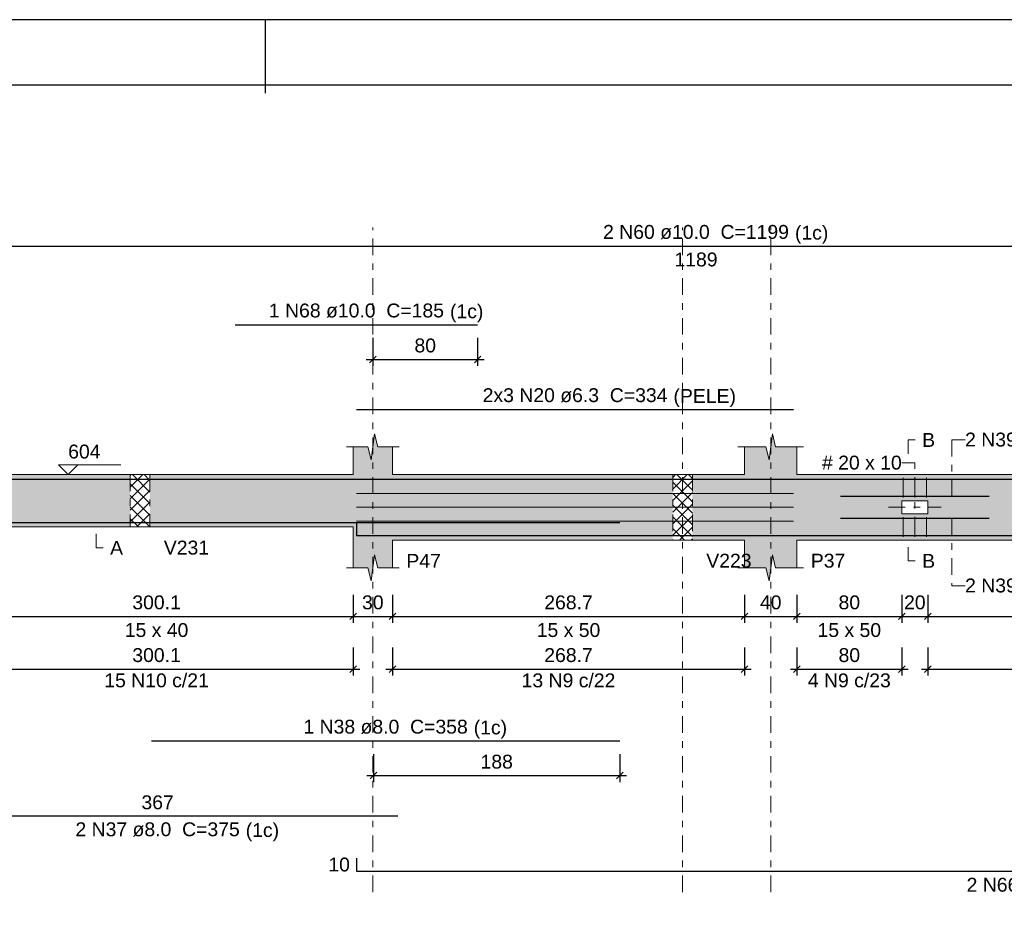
# Model space of a CAD drawing. Header units: millimetres. Extents: x 0 to 119, y 0 to 84.
# Tile 12 of 21: x 41 to 56, y 70 to 84. Entities that reach past the tile are written whole.
import ezdxf

# ---------------------------------------------------------------- set-up
doc = ezdxf.new("R2010")
doc.units = ezdxf.units.MM
doc.header["$MEASUREMENT"] = 0
doc.linetypes.add('DASHDOT', pattern=[2.54, 1.27, -0.635, 0, -0.635])
doc.linetypes.add('NULL', pattern=[0])
doc.layers.get('0').update_dxf_attribs({"lineweight": 18})
for name, color, linetype, lineweight in [('Descrição da armadura', 7, 'Continuous', 0), ('DT-Arm complementar', 5, 'Continuous', 5), ('DT-Barras na forma', 2, 'Continuous', 30), ('DT-Barras rebatidas', 2, 'Continuous', 30), ('DT-Cotas', 9, 'Continuous', 5), ('DT-Forma', 5, 'Continuous', 5), ('DT-Hachura forma vigas', 254, 'Continuous', 5), ('DT-Hachura intersecção vigas', 9, 'Continuous', 5), ('DT-Pontilhado', 9, 'DASHDOT', 5), ('DT-Textos', 7, 'Continuous', 5), ('Textos armaduras', 7, 'Continuous', 0)]:
    doc.layers.add(name, color=color, linetype=linetype, lineweight=lineweight)
doc.layers.add('SEDUC_MARF', color=1, linetype='Continuous')
doc.layers.add('SEDUC_MARGG', color=7, linetype='Continuous')
doc.styles.add('Arial', font='txt')
doc.dimstyles.new('UM_50.000000', dxfattribs={"dimtxt": 0.18, "dimasz": 0.1, "dimexe": 0.1, "dimexo": 0.2, "dimgap": 0, "dimtad": 1, "dimtih": 1, "dimtoh": 1, "dimdec": 1, "dimlfac": 50, "dimzin": 0, "dimdsep": 46, "dimtxsty": 'Standard', "dimcen": 0.09, "dimdle": 0.1, "dimadec": 1, "dimazin": 2, "dimtfac": 1, "dimtdec": 4, "dimtofl": 0, "dimtmove": 0, "dimatfit": 3, "dimfxl": 1, "dimtolj": 1, "dimarcsym": 0})

# ---------------------------------------------------------------- blocks, each defined once
blk = doc.blocks.new('_Oblique')
at = {"color": 0, "linetype": 'ByBlock', "lineweight": -2}
blk.add_line((-0.5, -0.5), (0.5, 0.5), dxfattribs=at)
blk = doc.blocks.new('*D168')
at = {"layer": 'Defpoints', "color": 0}
for p in [(40.244, 75.518), (46.246, 75.518), (46.246, 74.989)]:
    blk.add_point(p, dxfattribs=at)
at = {"layer": 'DT-Cotas', "color": 0, "lineweight": -2}
for p, q in [((40.244, 75.318), (40.244, 74.889)), ((46.246, 75.318), (46.246, 74.889)), ((40.144, 74.989), (46.346, 74.989))]:
    blk.add_line(p, q, dxfattribs=at)
at = {"layer": 'DT-Cotas', "color": 0, "lineweight": -2, "xscale": 0.1, "yscale": 0.1, "zscale": 0.1, "rotation": 180}
blk.add_blockref('_Oblique', (40.244, 74.989), dxfattribs=at)
at = {"layer": 'DT-Cotas', "color": 0, "lineweight": -2, "xscale": 0.1, "yscale": 0.1, "zscale": 0.1}
blk.add_blockref('_Oblique', (46.246, 74.989), dxfattribs=at)
at = {"layer": 'DT-Cotas', "color": 7, "insert": (43.245, 75.201), "char_height": 0.2118, "attachment_point": 5, "rotation": 0.0057, "style": 'Arial'}
blk.add_mtext('\\A1;300.1', dxfattribs=at)
blk = doc.blocks.new('*D169')
at = {"layer": 'Defpoints', "color": 0}
for p in [(46.246, 75.518), (46.846, 75.518), (46.846, 74.989)]:
    blk.add_point(p, dxfattribs=at)
at = {"layer": 'DT-Cotas', "color": 0, "lineweight": -2}
for p, q in [((46.246, 75.318), (46.246, 74.889)), ((46.846, 75.318), (46.846, 74.889)), ((46.146, 74.989), (46.946, 74.989))]:
    blk.add_line(p, q, dxfattribs=at)
at = {"layer": 'DT-Cotas', "color": 0, "lineweight": -2, "xscale": 0.1, "yscale": 0.1, "zscale": 0.1, "rotation": 180}
blk.add_blockref('_Oblique', (46.246, 74.989), dxfattribs=at)
at = {"layer": 'DT-Cotas', "color": 0, "lineweight": -2, "xscale": 0.1, "yscale": 0.1, "zscale": 0.1}
blk.add_blockref('_Oblique', (46.846, 74.989), dxfattribs=at)
at = {"layer": 'DT-Cotas', "color": 7, "insert": (46.546, 75.201), "char_height": 0.2118, "attachment_point": 5, "rotation": 0.0057, "style": 'Arial'}
blk.add_mtext('\\A1;30', dxfattribs=at)
blk = doc.blocks.new('*D170')
at = {"layer": 'Defpoints', "color": 0}
for p in [(46.846, 75.518), (52.219, 75.518), (52.219, 74.989)]:
    blk.add_point(p, dxfattribs=at)
at = {"layer": 'DT-Cotas', "color": 0, "lineweight": -2}
for p, q in [((46.846, 75.318), (46.846, 74.889)), ((52.219, 75.318), (52.219, 74.889)), ((46.746, 74.989), (52.319, 74.989))]:
    blk.add_line(p, q, dxfattribs=at)
at = {"layer": 'DT-Cotas', "color": 0, "lineweight": -2, "xscale": 0.1, "yscale": 0.1, "zscale": 0.1, "rotation": 180}
blk.add_blockref('_Oblique', (46.846, 74.989), dxfattribs=at)
at = {"layer": 'DT-Cotas', "color": 0, "lineweight": -2, "xscale": 0.1, "yscale": 0.1, "zscale": 0.1}
blk.add_blockref('_Oblique', (52.219, 74.989), dxfattribs=at)
at = {"layer": 'DT-Cotas', "color": 7, "insert": (49.533, 75.201), "char_height": 0.2118, "attachment_point": 5, "rotation": 0.0057, "style": 'Arial'}
blk.add_mtext('\\A1;268.7', dxfattribs=at)
blk = doc.blocks.new('*D171')
at = {"layer": 'Defpoints', "color": 0}
for p in [(52.219, 75.518), (53.019, 75.518), (53.019, 74.989)]:
    blk.add_point(p, dxfattribs=at)
at = {"layer": 'DT-Cotas', "color": 0, "lineweight": -2}
for p, q in [((52.219, 75.318), (52.219, 74.889)), ((53.019, 75.318), (53.019, 74.889)), ((52.119, 74.989), (53.119, 74.989))]:
    blk.add_line(p, q, dxfattribs=at)
at = {"layer": 'DT-Cotas', "color": 0, "lineweight": -2, "xscale": 0.1, "yscale": 0.1, "zscale": 0.1, "rotation": 180}
blk.add_blockref('_Oblique', (52.219, 74.989), dxfattribs=at)
at = {"layer": 'DT-Cotas', "color": 0, "lineweight": -2, "xscale": 0.1, "yscale": 0.1, "zscale": 0.1}
blk.add_blockref('_Oblique', (53.019, 74.989), dxfattribs=at)
at = {"layer": 'DT-Cotas', "color": 7, "insert": (52.619, 75.201), "char_height": 0.2118, "attachment_point": 5, "rotation": 0.0057, "style": 'Arial'}
blk.add_mtext('\\A1;40', dxfattribs=at)
blk = doc.blocks.new('*D172')
at = {"layer": 'Defpoints', "color": 0}
for p in [(53.019, 75.518), (54.619, 75.518), (54.619, 74.989)]:
    blk.add_point(p, dxfattribs=at)
at = {"layer": 'DT-Cotas', "color": 0, "lineweight": -2}
for p, q in [((53.019, 75.318), (53.019, 74.889)), ((54.619, 75.318), (54.619, 74.889)), ((52.919, 74.989), (54.719, 74.989))]:
    blk.add_line(p, q, dxfattribs=at)
at = {"layer": 'DT-Cotas', "color": 0, "lineweight": -2, "xscale": 0.1, "yscale": 0.1, "zscale": 0.1, "rotation": 180}
blk.add_blockref('_Oblique', (53.019, 74.989), dxfattribs=at)
at = {"layer": 'DT-Cotas', "color": 0, "lineweight": -2, "xscale": 0.1, "yscale": 0.1, "zscale": 0.1}
blk.add_blockref('_Oblique', (54.619, 74.989), dxfattribs=at)
at = {"layer": 'DT-Cotas', "color": 7, "insert": (53.819, 75.201), "char_height": 0.2118, "attachment_point": 5, "rotation": 0.0057, "style": 'Arial'}
blk.add_mtext('\\A1;80', dxfattribs=at)
blk = doc.blocks.new('*D173')
at = {"layer": 'Defpoints', "color": 0}
for p in [(54.619, 75.518), (55.019, 75.518), (55.019, 74.989)]:
    blk.add_point(p, dxfattribs=at)
at = {"layer": 'DT-Cotas', "color": 0, "lineweight": -2}
for p, q in [((54.619, 75.318), (54.619, 74.889)), ((55.019, 75.318), (55.019, 74.889)), ((54.519, 74.989), (55.119, 74.989))]:
    blk.add_line(p, q, dxfattribs=at)
at = {"layer": 'DT-Cotas', "color": 0, "lineweight": -2, "xscale": 0.1, "yscale": 0.1, "zscale": 0.1, "rotation": 180}
blk.add_blockref('_Oblique', (54.619, 74.989), dxfattribs=at)
at = {"layer": 'DT-Cotas', "color": 0, "lineweight": -2, "xscale": 0.1, "yscale": 0.1, "zscale": 0.1}
blk.add_blockref('_Oblique', (55.019, 74.989), dxfattribs=at)
at = {"layer": 'DT-Cotas', "color": 7, "insert": (54.819, 75.201), "char_height": 0.2118, "attachment_point": 5, "rotation": 0.0057, "style": 'Arial'}
blk.add_mtext('\\A1;20', dxfattribs=at)
blk = doc.blocks.new('*D174')
at = {"layer": 'Defpoints', "color": 0}
for p in [(55.019, 75.518), (60.159, 75.518), (60.159, 74.989)]:
    blk.add_point(p, dxfattribs=at)
at = {"layer": 'DT-Cotas', "color": 0, "lineweight": -2}
for p, q in [((55.019, 75.318), (55.019, 74.889)), ((60.159, 75.318), (60.159, 74.889)), ((54.919, 74.989), (60.259, 74.989))]:
    blk.add_line(p, q, dxfattribs=at)
at = {"layer": 'DT-Cotas', "color": 0, "lineweight": -2, "xscale": 0.1, "yscale": 0.1, "zscale": 0.1, "rotation": 180}
blk.add_blockref('_Oblique', (55.019, 74.989), dxfattribs=at)
at = {"layer": 'DT-Cotas', "color": 0, "lineweight": -2, "xscale": 0.1, "yscale": 0.1, "zscale": 0.1}
blk.add_blockref('_Oblique', (60.159, 74.989), dxfattribs=at)
at = {"layer": 'DT-Cotas', "color": 7, "insert": (57.589, 75.201), "char_height": 0.2118, "attachment_point": 5, "rotation": 0.0057, "style": 'Arial'}
blk.add_mtext('\\A1;257', dxfattribs=at)
blk = doc.blocks.new('*D184')
at = {"layer": 'Defpoints', "color": 0}
for p in [(46.557, 73.087), (50.317, 73.087), (50.317, 72.558)]:
    blk.add_point(p, dxfattribs=at)
at = {"layer": 'DT-Cotas', "color": 0, "lineweight": -2}
for p, q in [((46.557, 72.887), (46.557, 72.458)), ((50.317, 72.887), (50.317, 72.458)), ((46.457, 72.558), (50.417, 72.558))]:
    blk.add_line(p, q, dxfattribs=at)
at = {"layer": 'DT-Cotas', "color": 0, "lineweight": -2, "xscale": 0.1, "yscale": 0.1, "zscale": 0.1, "rotation": 180}
blk.add_blockref('_Oblique', (46.557, 72.558), dxfattribs=at)
at = {"layer": 'DT-Cotas', "color": 0, "lineweight": -2, "xscale": 0.1, "yscale": 0.1, "zscale": 0.1}
blk.add_blockref('_Oblique', (50.317, 72.558), dxfattribs=at)
at = {"layer": 'DT-Cotas', "color": 7, "insert": (48.437, 72.769), "char_height": 0.2118, "attachment_point": 5, "rotation": 0.0057, "style": 'Arial'}
blk.add_mtext('\\A1;188', dxfattribs=at)
blk = doc.blocks.new('*D185')
at = {"layer": 'Defpoints', "color": 0}
for p in [(46.546, 79.442), (48.146, 79.442), (48.146, 78.912)]:
    blk.add_point(p, dxfattribs=at)
at = {"layer": 'DT-Cotas', "color": 0, "lineweight": -2}
for p, q in [((46.546, 79.242), (46.546, 78.812)), ((48.146, 79.242), (48.146, 78.812)), ((46.446, 78.912), (48.246, 78.912))]:
    blk.add_line(p, q, dxfattribs=at)
at = {"layer": 'DT-Cotas', "color": 0, "lineweight": -2, "xscale": 0.1, "yscale": 0.1, "zscale": 0.1, "rotation": 180}
blk.add_blockref('_Oblique', (46.546, 78.912), dxfattribs=at)
at = {"layer": 'DT-Cotas', "color": 0, "lineweight": -2, "xscale": 0.1, "yscale": 0.1, "zscale": 0.1}
blk.add_blockref('_Oblique', (48.146, 78.912), dxfattribs=at)
at = {"layer": 'DT-Cotas', "color": 7, "insert": (47.346, 79.124), "char_height": 0.2118, "attachment_point": 5, "rotation": 0.0057, "style": 'Arial'}
blk.add_mtext('\\A1;80', dxfattribs=at)
blk = doc.blocks.new('*D202')
at = {"layer": 'Defpoints', "color": 0}
for p in [(40.244, 74.714), (46.246, 74.714), (46.246, 74.184)]:
    blk.add_point(p, dxfattribs=at)
at = {"layer": 'DT-Cotas', "color": 0, "lineweight": -2}
for p, q in [((40.244, 74.514), (40.244, 74.084)), ((46.246, 74.514), (46.246, 74.084)), ((40.144, 74.184), (46.346, 74.184))]:
    blk.add_line(p, q, dxfattribs=at)
at = {"layer": 'DT-Cotas', "color": 0, "lineweight": -2, "xscale": 0.1, "yscale": 0.1, "zscale": 0.1, "rotation": 180}
blk.add_blockref('_Oblique', (40.244, 74.184), dxfattribs=at)
at = {"layer": 'DT-Cotas', "color": 0, "lineweight": -2, "xscale": 0.1, "yscale": 0.1, "zscale": 0.1}
blk.add_blockref('_Oblique', (46.246, 74.184), dxfattribs=at)
at = {"layer": 'DT-Cotas', "color": 7, "insert": (43.245, 74.396), "char_height": 0.2118, "attachment_point": 5, "rotation": 0.0057, "style": 'Arial'}
blk.add_mtext('\\A1;300.1', dxfattribs=at)
blk = doc.blocks.new('*D203')
at = {"layer": 'Defpoints', "color": 0}
for p in [(46.846, 74.714), (52.219, 74.714), (52.219, 74.184)]:
    blk.add_point(p, dxfattribs=at)
at = {"layer": 'DT-Cotas', "color": 0, "lineweight": -2}
for p, q in [((46.846, 74.514), (46.846, 74.084)), ((52.219, 74.514), (52.219, 74.084)), ((46.746, 74.184), (52.319, 74.184))]:
    blk.add_line(p, q, dxfattribs=at)
at = {"layer": 'DT-Cotas', "color": 0, "lineweight": -2, "xscale": 0.1, "yscale": 0.1, "zscale": 0.1, "rotation": 180}
blk.add_blockref('_Oblique', (46.846, 74.184), dxfattribs=at)
at = {"layer": 'DT-Cotas', "color": 0, "lineweight": -2, "xscale": 0.1, "yscale": 0.1, "zscale": 0.1}
blk.add_blockref('_Oblique', (52.219, 74.184), dxfattribs=at)
at = {"layer": 'DT-Cotas', "color": 7, "insert": (49.533, 74.396), "char_height": 0.2118, "attachment_point": 5, "rotation": 0.0057, "style": 'Arial'}
blk.add_mtext('\\A1;268.7', dxfattribs=at)
blk = doc.blocks.new('*D204')
at = {"layer": 'Defpoints', "color": 0}
for p in [(53.019, 74.714), (54.619, 74.714), (54.619, 74.184)]:
    blk.add_point(p, dxfattribs=at)
at = {"layer": 'DT-Cotas', "color": 0, "lineweight": -2}
for p, q in [((53.019, 74.514), (53.019, 74.084)), ((54.619, 74.514), (54.619, 74.084)), ((52.919, 74.184), (54.719, 74.184))]:
    blk.add_line(p, q, dxfattribs=at)
at = {"layer": 'DT-Cotas', "color": 0, "lineweight": -2, "xscale": 0.1, "yscale": 0.1, "zscale": 0.1, "rotation": 180}
blk.add_blockref('_Oblique', (53.019, 74.184), dxfattribs=at)
at = {"layer": 'DT-Cotas', "color": 0, "lineweight": -2, "xscale": 0.1, "yscale": 0.1, "zscale": 0.1}
blk.add_blockref('_Oblique', (54.619, 74.184), dxfattribs=at)
at = {"layer": 'DT-Cotas', "color": 7, "insert": (53.819, 74.396), "char_height": 0.2118, "attachment_point": 5, "rotation": 0.0057, "style": 'Arial'}
blk.add_mtext('\\A1;80', dxfattribs=at)
blk = doc.blocks.new('*D205')
at = {"layer": 'Defpoints', "color": 0}
for p in [(55.019, 74.714), (60.159, 74.714), (60.159, 74.184)]:
    blk.add_point(p, dxfattribs=at)
at = {"layer": 'DT-Cotas', "color": 0, "lineweight": -2}
for p, q in [((55.019, 74.514), (55.019, 74.084)), ((60.159, 74.514), (60.159, 74.084)), ((54.919, 74.184), (60.259, 74.184))]:
    blk.add_line(p, q, dxfattribs=at)
at = {"layer": 'DT-Cotas', "color": 0, "lineweight": -2, "xscale": 0.1, "yscale": 0.1, "zscale": 0.1, "rotation": 180}
blk.add_blockref('_Oblique', (55.019, 74.184), dxfattribs=at)
at = {"layer": 'DT-Cotas', "color": 0, "lineweight": -2, "xscale": 0.1, "yscale": 0.1, "zscale": 0.1}
blk.add_blockref('_Oblique', (60.159, 74.184), dxfattribs=at)
at = {"layer": 'DT-Cotas', "color": 7, "insert": (57.589, 74.396), "char_height": 0.2118, "attachment_point": 5, "rotation": 0.0057, "style": 'Arial'}
blk.add_mtext('\\A1;257', dxfattribs=at)

msp = doc.modelspace()

# ---------------------------------------------------------------- hatches: boundary and pattern name
at = {"layer": 'DT-Hachura forma vigas', "linetype": 'Continuous'}
for points in [[(40.2439, 76.3538), (42.8439, 76.3538), (42.8439, 77.1538), (40.2439, 77.1538), (40.2439, 77.5774), (39.9689, 77.5774), (39.9189, 77.7774), (39.8689, 77.3774), (39.8189, 77.5774), (39.5439, 77.5774), (39.5439, 77.1538), (39.5439, 76.3538), (39.5439, 75.9302), (39.8189, 75.9302), (39.8689, 75.7302), (39.9189, 76.1302), (39.9689, 75.9302), (40.2439, 75.9302), (40.2439, 76.3538)], [(46.8461, 76.1538), (51.1239, 76.1538), (51.1239, 77.1538), (46.8461, 77.1538), (46.8461, 77.5774), (46.6211, 77.5774), (46.5711, 77.7774), (46.5211, 77.3774), (46.4711, 77.5774), (46.2461, 77.5774), (46.2461, 77.1538), (43.1439, 77.1538), (43.1439, 76.3538), (46.2461, 76.3538), (46.2461, 75.7302), (46.4711, 75.7302), (46.5211, 75.5302), (46.5711, 75.9302), (46.6211, 75.7302), (46.8461, 75.7302), (46.8461, 76.1538)]]:
    msp.add_hatch(color=254, dxfattribs=at).paths.add_polyline_path(points)
h = msp.add_hatch(color=254, dxfattribs=at)
h.paths.add_polyline_path([(60.5591, 76.1538), (62.4391, 76.1538), (62.4391, 77.1538), (60.5591, 77.1538), (60.5591, 77.5774), (60.4341, 77.5774), (60.3841, 77.7774), (60.3341, 77.3774), (60.2841, 77.5774), (60.1591, 77.5774), (60.1591, 77.1538), (53.0191, 77.1538), (53.0191, 77.5774), (52.6941, 77.5774), (52.6441, 77.7774), (52.5941, 77.3774), (52.5441, 77.5774), (52.2191, 77.5774), (52.2191, 77.1538), (51.4239, 77.1538), (51.4239, 76.1538), (52.2191, 76.1538), (52.2191, 75.7302), (52.5441, 75.7302), (52.5941, 75.5302), (52.6441, 75.9302), (52.6941, 75.7302), (53.0191, 75.7302), (53.0191, 76.1538), (60.1591, 76.1538), (60.1591, 75.7302), (60.2841, 75.7302), (60.3341, 75.5302), (60.3841, 75.9302), (60.4341, 75.7302), (60.5591, 75.7302), (60.5591, 76.1538)])
h.paths.add_polyline_path([(55.0191, 76.7538), (54.6191, 76.7538), (54.6191, 76.5538), (55.0191, 76.5538), (55.0191, 76.7538)], flags=0)
at = {"layer": 'DT-Hachura intersecção vigas', "linetype": 'Continuous'}
h = msp.add_hatch(dxfattribs=at)
h.set_pattern_fill('ANSI37', color=9, style=0)
h.paths.add_polyline_path([(42.8439, 76.3538), (43.1439, 76.3538), (43.1439, 77.1538), (42.8439, 77.1538), (42.8439, 76.3538)])
h = msp.add_hatch(dxfattribs=at)
h.set_pattern_fill('ANSI37', color=9, style=0)
h.paths.add_polyline_path([(51.1239, 76.1538), (51.4239, 76.1538), (51.4239, 77.1538), (51.1239, 77.1538), (51.1239, 76.1538)])

# ---------------------------------------------------------------- linework, layer by layer
at = {"layer": 'DT-Arm complementar'}
for p, q in [((54.6391, 77.1038), (54.6391, 76.8038)), ((54.8191, 77.1038), (54.8191, 76.8038)), ((54.9991, 77.1038), (54.9991, 76.8038)), ((46.2961, 76.8638), (52.9691, 76.8638)), ((46.2961, 76.6538), (52.9691, 76.6538)), ((54.6391, 76.5038), (54.6391, 76.2038)), ((54.8191, 76.5038), (54.8191, 76.2038)), ((54.9991, 76.5038), (54.9991, 76.2038)), ((46.2961, 76.4438), (52.9691, 76.4438))]:
    msp.add_line(p, q, dxfattribs=at)
at = {"layer": 'DT-Barras na forma'}
for points in [[(39.5939, 76.8538), (39.5939, 77.0838), (63.3639, 77.0838)], [(44.4461, 77.0838), (48.1461, 77.0838)], [(53.6854, 76.8218), (55.9528, 76.8218)], [(39.5939, 76.6218), (39.5939, 76.4218), (46.9277, 76.4218)], [(43.1654, 76.4218), (50.3166, 76.4218)], [(46.2961, 76.4238), (46.2961, 76.2238), (67.7591, 76.2238)], [(53.6854, 76.4858), (55.9528, 76.4858)]]:
    msp.add_lwpolyline(points, dxfattribs=at)
at = {"layer": 'DT-Barras rebatidas'}
for points in [[(39.5939, 80.412), (39.5939, 80.642), (63.3639, 80.642)], [(44.4461, 79.4418), (48.1461, 79.4418)], [(46.2961, 78.1493), (52.9691, 78.1493)], [(43.1654, 73.0872), (50.3166, 73.0872)], [(39.5939, 72.1434), (39.5939, 71.9434), (46.9277, 71.9434)], [(46.2961, 71.2962), (46.2961, 71.0962), (67.7591, 71.0962)]]:
    msp.add_lwpolyline(points, dxfattribs=at)
at = {"layer": 'DT-Forma'}
for p, q in [((46.5211, 77.3774), (46.5711, 77.7774)), ((46.5711, 77.7774), (46.6211, 77.5774)), ((52.5941, 77.3774), (52.6441, 77.7774)), ((52.6441, 77.7774), (52.6941, 77.5774)), ((46.1461, 77.5774), (46.4711, 77.5774)), ((46.2461, 77.1538), (46.2461, 77.5774)), ((46.4711, 77.5774), (46.5211, 77.3774)), ((46.6211, 77.5774), (46.9461, 77.5774)), ((46.8461, 77.5774), (46.8461, 77.1538)), ((52.1191, 77.5774), (52.5441, 77.5774)), ((52.2191, 77.1538), (52.2191, 77.5774)), ((52.5441, 77.5774), (52.5941, 77.3774)), ((52.6941, 77.5774), (53.1191, 77.5774)), ((53.0191, 77.5774), (53.0191, 77.1538)), ((40.2439, 77.1538), (42.8439, 77.1538)), ((42.8439, 77.1538), (43.1439, 77.1538)), ((43.1439, 77.1538), (46.2461, 77.1538)), ((46.8461, 77.1538), (51.1239, 77.1538)), ((51.1239, 77.1538), (51.4239, 77.1538)), ((51.4239, 77.1538), (52.2191, 77.1538)), ((53.0191, 77.1538), (60.1591, 77.1538)), ((40.2439, 76.3538), (42.8439, 76.3538)), ((42.8439, 76.3538), (43.1439, 76.3538)), ((43.1439, 76.3538), (46.2461, 76.3538)), ((46.2461, 76.3538), (46.2461, 75.7302)), ((46.8461, 75.7302), (46.8461, 76.1538)), ((46.8461, 76.1538), (51.1239, 76.1538)), ((51.1239, 76.1538), (51.4239, 76.1538)), ((51.4239, 76.1538), (52.2191, 76.1538)), ((52.2191, 76.1538), (52.2191, 75.7302)), ((53.0191, 75.7302), (53.0191, 76.1538)), ((53.0191, 76.1538), (60.1591, 76.1538)), ((46.5211, 75.5302), (46.5711, 75.9302)), ((46.5711, 75.9302), (46.6211, 75.7302)), ((52.5941, 75.5302), (52.6441, 75.9302)), ((52.6441, 75.9302), (52.6941, 75.7302)), ((46.1461, 75.7302), (46.4711, 75.7302)), ((46.4711, 75.7302), (46.5211, 75.5302)), ((46.6211, 75.7302), (46.9461, 75.7302)), ((52.1191, 75.7302), (52.5441, 75.7302)), ((52.5441, 75.7302), (52.5941, 75.5302)), ((52.6941, 75.7302), (53.1191, 75.7302))]:
    msp.add_line(p, q, dxfattribs=at)
msp.add_lwpolyline([(54.8191, 76.7538), (54.6191, 76.7538), (54.6191, 76.5538), (55.0191, 76.5538), (55.0191, 76.7538), (54.8191, 76.7538)], close=True, dxfattribs=at)
at = {"layer": 'DT-Pontilhado', "ltscale": 0.2}
for p, q in [((46.5461, 70.7785), (46.5461, 80.9244)), ((51.2739, 70.7785), (51.2739, 80.9244)), ((52.6191, 70.7785), (52.6191, 80.9244)), ((55.3859, 76.8218), (55.3859, 77.6833)), ((55.3859, 77.6833), (55.5859, 77.6833)), ((54.8191, 77.3338), (54.6191, 77.3338)), ((54.8191, 76.2538), (54.8191, 77.3338)), ((42.8439, 77.1538), (42.8439, 76.3538)), ((43.1439, 77.1538), (43.1439, 76.3538)), ((51.1239, 77.1538), (51.1239, 76.1538)), ((51.4239, 77.1538), (51.4239, 76.1538)), ((54.4191, 76.6538), (55.2191, 76.6538)), ((55.3859, 76.4858), (55.3859, 75.4549)), ((55.3859, 75.4549), (55.5859, 75.4549))]:
    msp.add_line(p, q, dxfattribs=at)
at = {"layer": 'DT-Textos'}
for points in [[(54.7191, 77.4715), (54.7191, 77.6833), (54.825, 77.6833)], [(42.0445, 77.3021), (41.8963, 77.1538), (41.748, 77.3021), (42.7011, 77.3021)], [(42.3239, 76.2479), (42.3239, 76.0361), (42.4298, 76.0361)], [(54.7191, 76.0479), (54.7191, 75.8361), (54.825, 75.8361)]]:
    msp.add_lwpolyline(points, dxfattribs=at)
at = {"layer": 'SEDUC_MARF'}
msp.add_line((44.9015, 84.1), (44.9015, 82.9804), dxfattribs=at)
msp.add_lwpolyline([(118.9, 84.1), (0, 84.1), (0, 0), (118.9, 0)], close=True, dxfattribs=at)
at = {"layer": 'SEDUC_MARGG'}
msp.add_lwpolyline([(2.5, 1), (117.9, 1), (117.9, 83.1), (2.5, 83.1), (2.5, 1)], dxfattribs=at)

# ---------------------------------------------------------------- texts
at = {"layer": 'Descrição da armadura', "linetype": 'NULL', "char_height": 0.2118, "line_spacing_factor": 0.9, "style": 'Arial'}
for s, insert, width, attachment_point in [('2 N60 ø10.0  C=1199', (51.479, 80.7479), 5.562109, 8), ('1 N68 ø10.0  C=185', (46.296, 79.5479), 5.239541, 8), ('2x3 N20 ø6.3  C=334', (49.633, 78.2549), 5.529541, 8), ('2 N39 ø8.0  C=113', (55.586, 77.5769), 4.916973, 7), ('2 N39 ø8.0  C=113', (55.586, 75.3489), 4.916973, 7), ('15 N10 c/21', (43.245, 73.9024), 3.127695, 8), ('13 N9 c/22', (49.5326, 73.9024), 2.805127, 8), ('4 N9 c/23', (53.8191, 73.9024), 2.482559, 8), ('1 N38 ø8.0  C=358', (46.741, 73.1929), 4.916973, 8), ('2 N37 ø8.0  C=375', (43.261, 71.6259), 4.916973, 8), ('2 N66 ø10.0  C=1081', (57.028, 70.7789), 5.562109, 8)]:
    msp.add_mtext(s, dxfattribs=dict(at, insert=insert, width=width, attachment_point=attachment_point))
at = {"layer": 'DT-Textos', "linetype": 'NULL', "char_height": 0.2118, "line_spacing_factor": 0.798, "style": 'Arial'}
for s, insert, width, attachment_point in [('(1c)', (52.989, 80.678), 0.998857, 7), ('(1c)', (47.724, 79.478), 0.998857, 7), ('(PELE)', (51.135, 78.185), 1.869424, 7), ('B', (54.931, 77.5769), 0.386855, 7), ('604', (41.896, 77.3969), 0.967705, 7), ('# 20 x 10', (54.619, 77.2279), 2.38627, 9), ('A', (42.536, 75.9299), 0.386855, 7), ('V231', (43.356, 75.9299), 1.354561, 7), ('P47', (47.058, 75.7299), 1.031992, 7), ('V223', (51.636, 75.7299), 1.354561, 7), ('P37', (53.231, 75.7299), 1.031992, 7), ('B', (54.931, 75.7299), 0.386855, 7), ('15 x 40', (43.245, 74.6709), 1.902559, 8), ('15 x 50', (49.533, 74.6709), 1.902559, 8), ('15 x 50', (53.819, 74.6709), 1.902559, 8), ('(1c)', (48.086, 73.123), 0.998857, 7), ('(1c)', (44.606, 71.556), 0.998857, 7)]:
    msp.add_mtext(s, dxfattribs=dict(at, insert=insert, width=width, attachment_point=attachment_point))
at = {"layer": 'Textos armaduras', "linetype": 'NULL', "char_height": 0.2118, "line_spacing_factor": 0.9, "style": 'Arial'}
for s, insert, width, attachment_point in [('1189', (51.4789, 80.5447), 1.690273, 2), ('367', (43.2608, 72.0407), 1.367705, 8), ('10', (46.1961, 71.0903), 1.045137, 9)]:
    msp.add_mtext(s, dxfattribs=dict(at, insert=insert, width=width, attachment_point=attachment_point))

# ---------------------------------------------------------------- dimensions: what is measured, and where the dimension line sits
at = {"layer": 'DT-Cotas'}
for base, p1, p2, picture, middle, turn in [((48.1461, 78.9123), (46.5461, 79.4418), (48.1461, 79.4418), '*D185', (47.3461, 79.1241), 0.00573), ((46.2461, 74.9889), (40.2439, 75.5184), (46.2461, 75.5184), '*D168', (43.245, 75.2007), 0.00573), ((46.8461, 74.9889), (46.2461, 75.5184), (46.8461, 75.5184), '*D169', (46.5461, 75.2007), 0.00573), ((52.219072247, 74.9888979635), (46.846072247, 75.5183979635), (52.219072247, 75.5183979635), '*D170', (49.532572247, 75.2006979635), 0.005729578), ((53.0191, 74.9889), (52.2191, 75.5184), (53.0191, 75.5184), '*D171', (52.6191, 75.2007), 0.00573), ((54.6191, 74.9889), (53.0191, 75.5184), (54.6191, 75.5184), '*D172', (53.8191, 75.2007), 0.00573), ((55.0191, 74.9889), (54.6191, 75.5184), (55.0191, 75.5184), '*D173', (54.8191, 75.2007), 0.00573), ((60.1591, 74.9889), (55.0191, 75.5184), (60.1591, 75.5184), '*D174', (57.5891, 75.2007), 0.00573), ((46.2461, 74.1841), (40.2439, 74.7136), (46.2461, 74.7136), '*D202', (43.245, 74.3959), 0.00573), ((52.219072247, 74.1840579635), (46.846072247, 74.7135579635), (52.219072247, 74.7135579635), '*D203', (49.532572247, 74.3958579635), 0.005729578), ((54.6191, 74.1841), (53.0191, 74.7136), (54.6191, 74.7136), '*D204', (53.8191, 74.3959), 0.00573), ((60.1591, 74.1841), (55.0191, 74.7136), (60.1591, 74.7136), '*D205', (57.5891, 74.3959), 0.00573), ((50.3166, 72.5577), (46.5566, 73.0872), (50.3166, 73.0872), '*D184', (48.4366, 72.7695), 0.00573)]:
    dim = msp.add_linear_dim(base=base, p1=p1, p2=p2, dimstyle='UM_50.000000', override={"dimtxt": 0.2118, "dimasz": 0.1, "dimexe": 0.1, "dimexo": 0.2, "dimtad": 1, "dimtih": 0, "dimtoh": 0, "dimdec": 1, "dimlfac": 50, "dimzin": 8, "dimtxsty": 'Arial', "dimblk": 'Oblique', "dimblk1": 'Oblique', "dimblk2": 'Oblique', "dimsah": 1, "dimdle": 0.1, "dimse1": 0, "dimse2": 0, "dimclrt": 7, "dimadec": 1, "dimazin": 3, "dimtmove": 2, "dimldrblk": 'Oblique'}, dxfattribs=at)
    dim.commit()
    dim.dimension.update_dxf_attribs({"geometry": picture, "text_midpoint": middle, "dimtype": 160, "text_rotation": turn})

doc.saveas('drawing.dxf')
